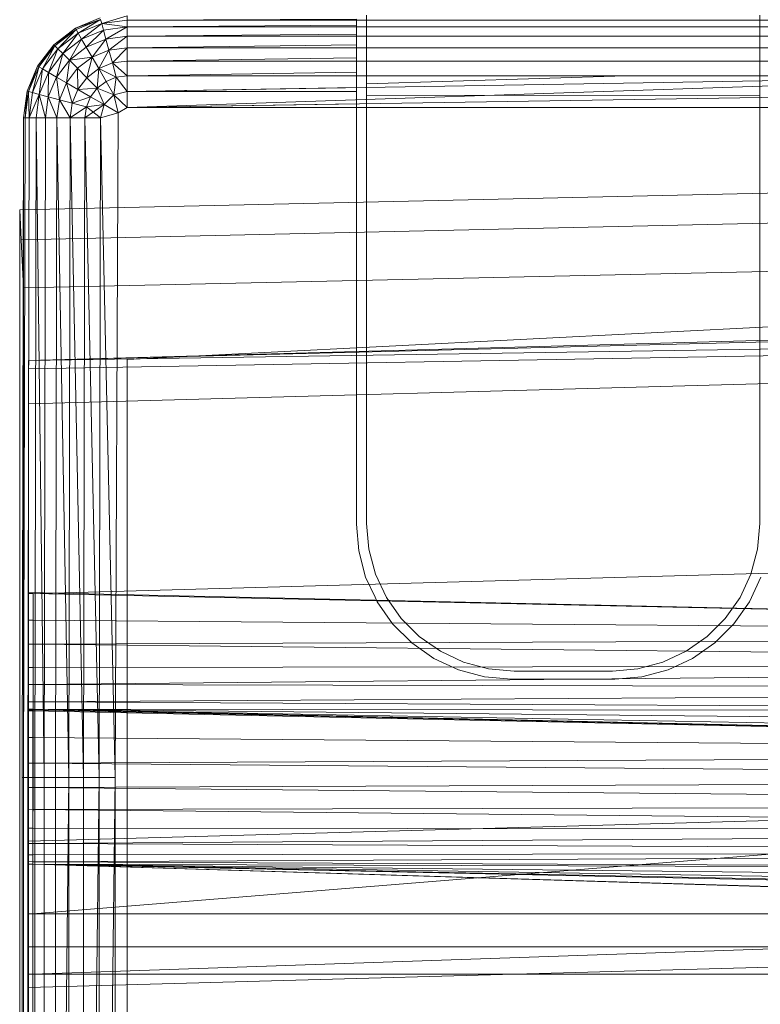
# Model space of a CAD drawing. Header units: metres. Extents: x 397.7 to 427.5, y 12.6 to 28.4.
# Tile 66 of 124: x 407.553 to 407.658, y 26.374 to 26.513. Entities that reach past the tile are written whole.
import ezdxf

# ---------------------------------------------------------------- set-up
doc = ezdxf.new("R2010")
doc.units = ezdxf.units.M
doc.layers.add('A-DETL-____-MBND', color=7, linetype='Continuous', lineweight=18)

# ---------------------------------------------------------------- blocks, each defined once
blk = doc.blocks.new('Family - Inodor P5-151873-08_CLI_AIRE_P5')
at = {"layer": 'A-DETL-____-MBND', "color": 253, "true_color": 0xaaaaaa}
for p, q in [((0.00789, 0.40094), (0.01142, 0.40241)), ((0.00789, 0.40094), (0.01142, 0.40241)), ((0.00789, 0.40094), (0.01142, 0.40241)), ((0.00789, 0.40094), (0.01142, 0.40241)), ((0.01147, 0.40221), (0.00789, 0.40094)), ((0.00789, 0.40094), (0.01147, 0.40221)), ((0.01147, 0.40221), (0.00799, 0.40077)), ((0.00799, 0.40077), (0.01147, 0.40221)), ((0.00799, 0.40077), (0.01147, 0.40221)), ((0.00829, 0.40025), (0.01147, 0.40221)), ((0.00829, 0.40025), (0.01147, 0.40221)), ((0.01163, 0.40164), (0.00829, 0.40025)), ((0.01163, 0.40164), (0.00829, 0.40025)), ((0.00829, 0.40025), (0.01163, 0.40164)), ((0.00877, 0.39941), (0.01163, 0.40164)), ((0.00877, 0.39941), (0.01163, 0.40164)), ((0.01163, 0.40164), (0.01147, 0.40221)), ((0.01163, 0.40164), (0.01147, 0.40221)), ((0.01163, 0.40164), (0.01147, 0.40221)), ((0.01163, 0.40164), (0.01521, 0.40271)), ((0.01163, 0.40164), (0.01521, 0.40271)), ((0.01521, 0.40211), (0.01163, 0.40164)), ((0.01521, 0.40211), (0.01163, 0.40164)), ((0.01163, 0.40164), (0.01521, 0.40211)), ((0.01188, 0.4007), (0.01163, 0.40164)), ((0.01521, 0.40114), (0.01163, 0.40164)), ((0.01521, 0.40114), (0.01163, 0.40164)), ((0.01188, 0.4007), (0.01163, 0.40164)), ((0.01188, 0.4007), (0.01163, 0.40164)), ((0.01521, 0.40211), (0.01521, 0.40271)), ((0.01521, 0.40211), (0.01521, 0.40271)), ((0.01521, 0.40211), (0.01521, 0.40271)), ((0.01521, 0.40211), (0.04768, 0.40225)), ((0.01521, 0.40211), (0.04768, 0.40225)), ((0.15024, 0.40211), (0.01521, 0.40211)), ((0.01521, 0.40114), (0.01521, 0.40211)), ((0.04768, 0.40211), (0.01521, 0.40211)), ((0.01521, 0.40114), (0.01521, 0.40211)), ((0.01521, 0.40211), (0.04768, 0.40211)), ((0.01521, 0.40114), (0.01521, 0.40211)), ((0.04768, 0.40211), (0.04768, 0.40225)), ((0.04768, 0.40137), (0.04768, 0.40211)), ((0.04914, 0.40281), (0.04914, 0.33079)), ((0.04914, 0.40211), (0.04914, 0.40271)), ((0.04914, 0.40114), (0.04914, 0.40211)), ((0.10482, 0.40211), (0.04914, 0.40211)), ((0.10482, 0.33079), (0.10482, 0.40281)), ((0.10482, 0.40271), (0.10482, 0.40211)), ((0.10482, 0.40211), (0.10482, 0.40114)), ((0.00485, 0.39862), (0.00789, 0.40094)), ((0.00485, 0.39862), (0.00789, 0.40094)), ((0.00485, 0.39862), (0.00789, 0.40094)), ((0.00485, 0.39862), (0.00789, 0.40094)), ((0.00799, 0.40077), (0.00485, 0.39862)), ((0.00485, 0.39862), (0.00799, 0.40077)), ((0.00799, 0.40077), (0.005, 0.39847)), ((0.005, 0.39847), (0.00799, 0.40077)), ((0.005, 0.39847), (0.00799, 0.40077)), ((0.00542, 0.39805), (0.00799, 0.40077)), ((0.00542, 0.39805), (0.00799, 0.40077)), ((0.00829, 0.40025), (0.00542, 0.39805)), ((0.00829, 0.40025), (0.00542, 0.39805)), ((0.00542, 0.39805), (0.00829, 0.40025)), ((0.00611, 0.39736), (0.00829, 0.40025)), ((0.00611, 0.39736), (0.00829, 0.40025)), ((0.00799, 0.40077), (0.00789, 0.40094)), ((0.00799, 0.40077), (0.00789, 0.40094)), ((0.00799, 0.40077), (0.00789, 0.40094)), ((0.00829, 0.40025), (0.00799, 0.40077)), ((0.00829, 0.40025), (0.00799, 0.40077)), ((0.00829, 0.40025), (0.00799, 0.40077)), ((0.00877, 0.39941), (0.00829, 0.40025)), ((0.00877, 0.39941), (0.00829, 0.40025)), ((0.00877, 0.39941), (0.00829, 0.40025)), ((0.01188, 0.4007), (0.00877, 0.39941)), ((0.01188, 0.4007), (0.00877, 0.39941)), ((0.00877, 0.39941), (0.01188, 0.4007)), ((0.00943, 0.39827), (0.01188, 0.4007)), ((0.00943, 0.39827), (0.01188, 0.4007)), ((0.01521, 0.40114), (0.01188, 0.4007)), ((0.01521, 0.40114), (0.01188, 0.4007)), ((0.01188, 0.4007), (0.01521, 0.40114)), ((0.01222, 0.39942), (0.01188, 0.4007)), ((0.01222, 0.39942), (0.01188, 0.4007)), ((0.01222, 0.39942), (0.01188, 0.4007)), ((0.01222, 0.39942), (0.01521, 0.40114)), ((0.01222, 0.39942), (0.01521, 0.40114)), ((0.01521, 0.40114), (0.04768, 0.40137)), ((0.01521, 0.40114), (0.04768, 0.40137)), ((0.15024, 0.40114), (0.01521, 0.40114)), ((0.01521, 0.39982), (0.01521, 0.40114)), ((0.04768, 0.40114), (0.01521, 0.40114)), ((0.01521, 0.39982), (0.01521, 0.40114)), ((0.01521, 0.40114), (0.04768, 0.40114)), ((0.01521, 0.39982), (0.01521, 0.40114)), ((0.04768, 0.40114), (0.04768, 0.40137)), ((0.04768, 0.40013), (0.04768, 0.40114)), ((0.04914, 0.39982), (0.04914, 0.40114)), ((0.10482, 0.40114), (0.04914, 0.40114)), ((0.10482, 0.40114), (0.10482, 0.39982)), ((0.00877, 0.39941), (0.00611, 0.39736)), ((0.00877, 0.39941), (0.00611, 0.39736)), ((0.00611, 0.39736), (0.00877, 0.39941)), ((0.00704, 0.39643), (0.00877, 0.39941)), ((0.00704, 0.39643), (0.00877, 0.39941)), ((0.00943, 0.39827), (0.00877, 0.39941)), ((0.00943, 0.39827), (0.00877, 0.39941)), ((0.00943, 0.39827), (0.00877, 0.39941)), ((0.01222, 0.39942), (0.00943, 0.39827)), ((0.01222, 0.39942), (0.00943, 0.39827)), ((0.00943, 0.39827), (0.01222, 0.39942)), ((0.01025, 0.39686), (0.01222, 0.39942)), ((0.01025, 0.39686), (0.01222, 0.39942)), ((0.01521, 0.39982), (0.01222, 0.39942)), ((0.01521, 0.39982), (0.01222, 0.39942)), ((0.01222, 0.39942), (0.01521, 0.39982)), ((0.01264, 0.39785), (0.01222, 0.39942)), ((0.01264, 0.39785), (0.01222, 0.39942)), ((0.01264, 0.39785), (0.01222, 0.39942)), ((0.01264, 0.39785), (0.01521, 0.39982)), ((0.01264, 0.39785), (0.01521, 0.39982)), ((0.01521, 0.39982), (0.04768, 0.40013)), ((0.01521, 0.39982), (0.04768, 0.40013)), ((0.15024, 0.39982), (0.01521, 0.39982)), ((0.01521, 0.39819), (0.01521, 0.39982)), ((0.04768, 0.39982), (0.01521, 0.39982)), ((0.01521, 0.39819), (0.01521, 0.39982)), ((0.01521, 0.39982), (0.04768, 0.39982)), ((0.01521, 0.39819), (0.01521, 0.39982)), ((0.04768, 0.39982), (0.04768, 0.40013)), ((0.04768, 0.39858), (0.04768, 0.39982)), ((0.04914, 0.39819), (0.04914, 0.39982)), ((0.10482, 0.39982), (0.04914, 0.39982)), ((0.10482, 0.39982), (0.10482, 0.39819)), ((0.00253, 0.39558), (0.00485, 0.39862)), ((0.00253, 0.39558), (0.00485, 0.39862)), ((0.00253, 0.39558), (0.00485, 0.39862)), ((0.00253, 0.39558), (0.00485, 0.39862)), ((0.0027, 0.39548), (0.00485, 0.39862)), ((0.0027, 0.39548), (0.00485, 0.39862)), ((0.005, 0.39847), (0.0027, 0.39548)), ((0.005, 0.39847), (0.0027, 0.39548)), ((0.0027, 0.39548), (0.005, 0.39847)), ((0.00322, 0.39518), (0.005, 0.39847)), ((0.00322, 0.39518), (0.005, 0.39847)), ((0.00542, 0.39805), (0.00322, 0.39518)), ((0.00542, 0.39805), (0.00322, 0.39518)), ((0.00322, 0.39518), (0.00542, 0.39805)), ((0.00406, 0.3947), (0.00542, 0.39805)), ((0.00406, 0.3947), (0.00542, 0.39805)), ((0.005, 0.39847), (0.00485, 0.39862)), ((0.005, 0.39847), (0.00485, 0.39862)), ((0.005, 0.39847), (0.00485, 0.39862)), ((0.00542, 0.39805), (0.005, 0.39847)), ((0.00542, 0.39805), (0.005, 0.39847)), ((0.00542, 0.39805), (0.005, 0.39847)), ((0.00611, 0.39736), (0.00542, 0.39805)), ((0.00611, 0.39736), (0.00542, 0.39805)), ((0.00611, 0.39736), (0.00542, 0.39805)), ((0.00943, 0.39827), (0.00704, 0.39643)), ((0.00943, 0.39827), (0.00704, 0.39643)), ((0.00704, 0.39643), (0.00943, 0.39827)), ((0.01025, 0.39686), (0.00943, 0.39827)), ((0.01025, 0.39686), (0.00943, 0.39827)), ((0.01025, 0.39686), (0.00943, 0.39827)), ((0.01264, 0.39785), (0.01025, 0.39686)), ((0.01264, 0.39785), (0.01025, 0.39686)), ((0.01025, 0.39686), (0.01264, 0.39785)), ((0.01119, 0.39523), (0.01264, 0.39785)), ((0.01119, 0.39523), (0.01264, 0.39785)), ((0.01521, 0.39819), (0.01264, 0.39785)), ((0.01521, 0.39819), (0.01264, 0.39785)), ((0.01264, 0.39785), (0.01521, 0.39819)), ((0.01313, 0.39603), (0.01264, 0.39785)), ((0.01313, 0.39603), (0.01264, 0.39785)), ((0.01313, 0.39603), (0.01264, 0.39785)), ((0.01313, 0.39603), (0.01521, 0.39819)), ((0.01313, 0.39603), (0.01521, 0.39819)), ((0.01521, 0.39819), (0.04768, 0.39858)), ((0.01521, 0.39819), (0.04768, 0.39858)), ((0.15024, 0.39819), (0.01521, 0.39819)), ((0.01521, 0.39631), (0.01521, 0.39819)), ((0.04768, 0.39819), (0.01521, 0.39819)), ((0.01521, 0.39631), (0.01521, 0.39819)), ((0.01521, 0.39819), (0.04768, 0.39819)), ((0.01521, 0.39631), (0.01521, 0.39819)), ((0.04768, 0.39819), (0.04768, 0.39858)), ((0.04768, 0.39676), (0.04768, 0.39819)), ((0.04914, 0.39631), (0.04914, 0.39819)), ((0.10482, 0.39819), (0.04914, 0.39819)), ((0.10482, 0.39819), (0.10482, 0.39631)), ((0.00611, 0.39736), (0.00406, 0.3947)), ((0.00611, 0.39736), (0.00406, 0.3947)), ((0.00406, 0.3947), (0.00611, 0.39736)), ((0.0052, 0.39404), (0.00611, 0.39736)), ((0.0052, 0.39404), (0.00611, 0.39736)), ((0.00704, 0.39643), (0.0052, 0.39404)), ((0.00704, 0.39643), (0.0052, 0.39404)), ((0.0052, 0.39404), (0.00704, 0.39643)), ((0.00704, 0.39643), (0.00611, 0.39736)), ((0.00704, 0.39643), (0.00611, 0.39736)), ((0.00704, 0.39643), (0.00611, 0.39736)), ((0.00661, 0.39322), (0.00704, 0.39643)), ((0.00661, 0.39322), (0.00704, 0.39643)), ((0.01025, 0.39686), (0.00704, 0.39643)), ((0.00704, 0.39643), (0.01025, 0.39686)), ((0.00819, 0.39528), (0.00704, 0.39643)), ((0.00819, 0.39528), (0.00704, 0.39643)), ((0.00819, 0.39528), (0.00704, 0.39643)), ((0.01025, 0.39686), (0.00819, 0.39528)), ((0.00819, 0.39528), (0.01025, 0.39686)), ((0.00819, 0.39528), (0.01025, 0.39686)), ((0.00952, 0.39395), (0.01025, 0.39686)), ((0.00952, 0.39395), (0.01025, 0.39686)), ((0.01119, 0.39523), (0.01025, 0.39686)), ((0.01119, 0.39523), (0.01025, 0.39686)), ((0.01119, 0.39523), (0.01025, 0.39686)), ((0.01313, 0.39603), (0.01119, 0.39523)), ((0.01313, 0.39603), (0.01119, 0.39523)), ((0.01119, 0.39523), (0.01313, 0.39603)), ((0.01521, 0.39631), (0.01313, 0.39603)), ((0.01521, 0.39631), (0.01313, 0.39603)), ((0.01313, 0.39603), (0.01521, 0.39631)), ((0.01313, 0.39603), (0.01367, 0.39402)), ((0.01521, 0.39423), (0.01313, 0.39603)), ((0.01367, 0.39402), (0.01313, 0.39603)), ((0.01521, 0.39423), (0.01313, 0.39603)), ((0.01367, 0.39402), (0.01313, 0.39603)), ((0.01521, 0.39631), (0.04768, 0.39676)), ((0.01521, 0.39631), (0.04768, 0.39676)), ((0.15024, 0.39631), (0.01521, 0.39631)), ((0.01521, 0.39423), (0.01521, 0.39631)), ((0.04768, 0.39631), (0.01521, 0.39631)), ((0.01521, 0.39423), (0.01521, 0.39631)), ((0.01521, 0.39631), (0.04768, 0.39631)), ((0.01521, 0.39423), (0.01521, 0.39631)), ((0.04768, 0.39631), (0.04768, 0.39676)), ((0.04768, 0.39473), (0.04768, 0.39631)), ((0.04914, 0.39423), (0.04914, 0.39631)), ((0.10482, 0.39631), (0.04914, 0.39631)), ((0.10482, 0.39631), (0.10482, 0.39424)), ((0.00106, 0.39205), (0.00253, 0.39558)), ((0.00106, 0.39205), (0.00253, 0.39558)), ((0.00106, 0.39205), (0.00253, 0.39558)), ((0.00106, 0.39205), (0.00253, 0.39558)), ((0.00126, 0.392), (0.00253, 0.39558)), ((0.00126, 0.392), (0.00253, 0.39558)), ((0.0027, 0.39548), (0.00126, 0.392)), ((0.0027, 0.39548), (0.00126, 0.392)), ((0.00126, 0.392), (0.0027, 0.39548)), ((0.00183, 0.39184), (0.0027, 0.39548)), ((0.00183, 0.39184), (0.0027, 0.39548)), ((0.00322, 0.39518), (0.00183, 0.39184)), ((0.00322, 0.39518), (0.00183, 0.39184)), ((0.00183, 0.39184), (0.00322, 0.39518)), ((0.0027, 0.39548), (0.00253, 0.39558)), ((0.0027, 0.39548), (0.00253, 0.39558)), ((0.0027, 0.39548), (0.00253, 0.39558)), ((0.00322, 0.39518), (0.0027, 0.39548)), ((0.00322, 0.39518), (0.0027, 0.39548)), ((0.00322, 0.39518), (0.0027, 0.39548)), ((0.00277, 0.39159), (0.00322, 0.39518)), ((0.00277, 0.39159), (0.00322, 0.39518)), ((0.00406, 0.3947), (0.00277, 0.39159)), ((0.00406, 0.3947), (0.00277, 0.39159)), ((0.00277, 0.39159), (0.00406, 0.3947)), ((0.00406, 0.3947), (0.00322, 0.39518)), ((0.00406, 0.3947), (0.00322, 0.39518)), ((0.00406, 0.3947), (0.00322, 0.39518)), ((0.00405, 0.39125), (0.00406, 0.3947)), ((0.00405, 0.39125), (0.00406, 0.3947)), ((0.0052, 0.39404), (0.00406, 0.3947)), ((0.0052, 0.39404), (0.00406, 0.3947)), ((0.0052, 0.39404), (0.00406, 0.3947)), ((0.00819, 0.39528), (0.00661, 0.39322)), ((0.00819, 0.39528), (0.00661, 0.39322)), ((0.00661, 0.39322), (0.00819, 0.39528)), ((0.00952, 0.39395), (0.00819, 0.39528)), ((0.00952, 0.39395), (0.00819, 0.39528)), ((0.00952, 0.39395), (0.00819, 0.39528)), ((0.00824, 0.39228), (0.00819, 0.39528)), ((0.00824, 0.39228), (0.00819, 0.39528)), ((0.01119, 0.39523), (0.00952, 0.39395)), ((0.01119, 0.39523), (0.00952, 0.39395)), ((0.00952, 0.39395), (0.01119, 0.39523)), ((0.01099, 0.39248), (0.01119, 0.39523)), ((0.01099, 0.39248), (0.01119, 0.39523)), ((0.01223, 0.39343), (0.01119, 0.39523)), ((0.01367, 0.39402), (0.01119, 0.39523)), ((0.01367, 0.39402), (0.01119, 0.39523)), ((0.01223, 0.39343), (0.01119, 0.39523)), ((0.01223, 0.39343), (0.01119, 0.39523)), ((0.01521, 0.39423), (0.04768, 0.39473)), ((0.01521, 0.39423), (0.04768, 0.39473)), ((0.04768, 0.39423), (0.04768, 0.39473)), ((0.0052, 0.39404), (0.00405, 0.39125)), ((0.0052, 0.39404), (0.00405, 0.39125)), ((0.00405, 0.39125), (0.0052, 0.39404)), ((0.00661, 0.39322), (0.0052, 0.39404)), ((0.00661, 0.39322), (0.0052, 0.39404)), ((0.00661, 0.39322), (0.0052, 0.39404)), ((0.00562, 0.39083), (0.0052, 0.39404)), ((0.00562, 0.39083), (0.0052, 0.39404)), ((0.00661, 0.39322), (0.00562, 0.39083)), ((0.00661, 0.39322), (0.00562, 0.39083)), ((0.00562, 0.39083), (0.00661, 0.39322)), ((0.00824, 0.39228), (0.00661, 0.39322)), ((0.00824, 0.39228), (0.00661, 0.39322)), ((0.00824, 0.39228), (0.00661, 0.39322)), ((0.00744, 0.39034), (0.00661, 0.39322)), ((0.00744, 0.39034), (0.00661, 0.39322)), ((0.00952, 0.39395), (0.00824, 0.39228)), ((0.00952, 0.39395), (0.00824, 0.39228)), ((0.00824, 0.39228), (0.00952, 0.39395)), ((0.01099, 0.39248), (0.00952, 0.39395)), ((0.01099, 0.39248), (0.00952, 0.39395)), ((0.01099, 0.39248), (0.00952, 0.39395)), ((0.01223, 0.39343), (0.01099, 0.39248)), ((0.01223, 0.39343), (0.01099, 0.39248)), ((0.01099, 0.39248), (0.01223, 0.39343)), ((0.01367, 0.39402), (0.01223, 0.39343)), ((0.01367, 0.39402), (0.01223, 0.39343)), ((0.01223, 0.39343), (0.01367, 0.39402)), ((0.01334, 0.39151), (0.01223, 0.39343)), ((0.01334, 0.39151), (0.01223, 0.39343)), ((0.01334, 0.39151), (0.01223, 0.39343)), ((0.01367, 0.39402), (0.01334, 0.39151)), ((0.01334, 0.39151), (0.01367, 0.39402)), ((0.01334, 0.39151), (0.01367, 0.39402)), ((0.01521, 0.39423), (0.01367, 0.39402)), ((0.01521, 0.39423), (0.01367, 0.39402)), ((0.01367, 0.39402), (0.01521, 0.39423)), ((0.01521, 0.39201), (0.01367, 0.39402)), ((0.01521, 0.39201), (0.01367, 0.39402)), ((0.01521, 0.39201), (0.01367, 0.39402)), ((0.15024, 0.39423), (0.01521, 0.39423)), ((0.01521, 0.39201), (0.01521, 0.39423)), ((0.15024, 0.39423), (0.01521, 0.39201)), ((0.15024, 0.39423), (0.01521, 0.38973)), ((0.04768, 0.39423), (0.01521, 0.39423)), ((0.01521, 0.39201), (0.01521, 0.39423)), ((0.01521, 0.39423), (0.04768, 0.39423)), ((0.01521, 0.39201), (0.01521, 0.39423)), ((0.04768, 0.39254), (0.04768, 0.39423)), ((0.04914, 0.39307), (0.04914, 0.39423)), ((0.08581, 0.39423), (0.04914, 0.39307)), ((0.08581, 0.39423), (0.04914, 0.39423)), ((0.10482, 0.39424), (0.08581, 0.39423)), ((0.10482, 0.39424), (0.10482, 0.39149)), ((0.00056, 0.38826), (0.00106, 0.39205)), ((0.00056, 0.38826), (0.00106, 0.39205)), ((0.00056, 0.38826), (0.00106, 0.39205)), ((0.00056, 0.38826), (0.00106, 0.39205)), ((0.00076, 0.38826), (0.00106, 0.39205)), ((0.00076, 0.38826), (0.00106, 0.39205)), ((0.00126, 0.392), (0.00076, 0.38826)), ((0.00126, 0.392), (0.00076, 0.38826)), ((0.00076, 0.38826), (0.00126, 0.392)), ((0.00126, 0.392), (0.00106, 0.39205)), ((0.00126, 0.392), (0.00106, 0.39205)), ((0.00126, 0.392), (0.00106, 0.39205)), ((0.00183, 0.39184), (0.00126, 0.392)), ((0.00183, 0.39184), (0.00126, 0.392)), ((0.00183, 0.39184), (0.00126, 0.392)), ((0.00136, 0.38826), (0.00126, 0.392)), ((0.00136, 0.38826), (0.00126, 0.392)), ((0.00183, 0.39184), (0.00136, 0.38826)), ((0.00183, 0.39184), (0.00136, 0.38826)), ((0.00136, 0.38826), (0.00183, 0.39184)), ((0.00277, 0.39159), (0.00183, 0.39184)), ((0.00277, 0.39159), (0.00183, 0.39184)), ((0.00277, 0.39159), (0.00183, 0.39184)), ((0.00824, 0.39228), (0.00744, 0.39034)), ((0.00824, 0.39228), (0.00744, 0.39034)), ((0.00744, 0.39034), (0.00824, 0.39228)), ((0.01099, 0.39248), (0.00824, 0.39228)), ((0.00824, 0.39228), (0.01099, 0.39248)), ((0.01004, 0.39124), (0.00824, 0.39228)), ((0.01004, 0.39124), (0.00824, 0.39228)), ((0.01004, 0.39124), (0.00824, 0.39228)), ((0.01099, 0.39248), (0.01004, 0.39124)), ((0.01004, 0.39124), (0.01099, 0.39248)), ((0.01004, 0.39124), (0.01099, 0.39248)), ((0.01334, 0.39151), (0.01099, 0.39248)), ((0.01196, 0.39013), (0.01099, 0.39248)), ((0.01334, 0.39151), (0.01099, 0.39248)), ((0.01196, 0.39013), (0.01099, 0.39248)), ((0.01334, 0.39151), (0.01099, 0.39248)), ((0.01196, 0.39013), (0.01099, 0.39248)), ((0.01521, 0.39201), (0.01334, 0.39151)), ((0.01521, 0.39201), (0.01334, 0.39151)), ((0.01334, 0.39151), (0.01521, 0.39201)), ((0.01521, 0.39201), (0.04768, 0.39254)), ((0.01521, 0.39201), (0.04768, 0.39254)), ((0.01521, 0.38973), (0.01521, 0.39201)), ((0.04768, 0.39198), (0.01521, 0.39201)), ((0.01521, 0.38973), (0.01521, 0.39201)), ((0.01521, 0.39201), (0.04768, 0.39198)), ((0.01521, 0.38973), (0.01521, 0.39201)), ((0.15121, 0.39188), (0.01521, 0.38973)), ((0.04768, 0.39198), (0.04768, 0.39254)), ((0.04768, 0.39024), (0.04768, 0.39198)), ((0.04914, 0.39144), (0.04914, 0.39307)), ((0.00277, 0.39159), (0.00136, 0.38826)), ((0.00136, 0.38826), (0.00277, 0.39159)), ((0.00277, 0.39159), (0.00233, 0.38826)), ((0.00233, 0.38826), (0.00277, 0.39159)), ((0.00233, 0.38826), (0.00277, 0.39159)), ((0.00405, 0.39125), (0.00277, 0.39159)), ((0.00405, 0.39125), (0.00277, 0.39159)), ((0.00405, 0.39125), (0.00277, 0.39159)), ((0.00365, 0.38826), (0.00277, 0.39159)), ((0.00365, 0.38826), (0.00277, 0.39159)), ((0.00405, 0.39125), (0.00365, 0.38826)), ((0.00405, 0.39125), (0.00365, 0.38826)), ((0.00365, 0.38826), (0.00405, 0.39125)), ((0.00562, 0.39083), (0.00405, 0.39125)), ((0.00562, 0.39083), (0.00405, 0.39125)), ((0.00562, 0.39083), (0.00405, 0.39125)), ((0.00528, 0.38826), (0.00405, 0.39125)), ((0.00528, 0.38826), (0.00405, 0.39125)), ((0.00562, 0.39083), (0.00528, 0.38826)), ((0.00562, 0.39083), (0.00528, 0.38826)), ((0.00528, 0.38826), (0.00562, 0.39083)), ((0.00744, 0.39034), (0.00562, 0.39083)), ((0.00744, 0.39034), (0.00562, 0.39083)), ((0.00744, 0.39034), (0.00562, 0.39083)), ((0.00716, 0.38826), (0.00562, 0.39083)), ((0.00716, 0.38826), (0.00562, 0.39083)), ((0.01004, 0.39124), (0.00744, 0.39034)), ((0.00744, 0.39034), (0.01004, 0.39124)), ((0.01004, 0.39124), (0.00945, 0.3898)), ((0.00945, 0.3898), (0.01004, 0.39124)), ((0.00945, 0.3898), (0.01004, 0.39124)), ((0.01196, 0.39013), (0.01004, 0.39124)), ((0.01196, 0.39013), (0.01004, 0.39124)), ((0.01196, 0.39013), (0.01004, 0.39124)), ((0.01334, 0.39151), (0.01196, 0.39013)), ((0.01334, 0.39151), (0.01196, 0.39013)), ((0.01196, 0.39013), (0.01334, 0.39151)), ((0.01521, 0.38973), (0.01334, 0.39151)), ((0.01334, 0.39151), (0.01394, 0.38899)), ((0.01521, 0.38973), (0.01334, 0.39151)), ((0.01394, 0.38899), (0.01334, 0.39151)), ((0.01521, 0.38973), (0.01334, 0.39151)), ((0.01394, 0.38899), (0.01334, 0.39151)), ((0.10482, 0.39149), (0.04914, 0.39144)), ((0.04914, 0.33079), (0.04914, 0.39144)), ((0.10482, 0.39149), (0.10482, 0.33079)), ((0.00744, 0.39034), (0.00716, 0.38826)), ((0.00744, 0.39034), (0.00716, 0.38826)), ((0.00716, 0.38826), (0.00744, 0.39034)), ((0.00945, 0.3898), (0.00716, 0.38826)), ((0.00716, 0.38826), (0.00945, 0.3898)), ((0.00945, 0.3898), (0.00744, 0.39034)), ((0.00945, 0.3898), (0.00744, 0.39034)), ((0.00945, 0.3898), (0.00744, 0.39034)), ((0.01196, 0.39013), (0.00924, 0.38826)), ((0.00945, 0.3898), (0.00924, 0.38826)), ((0.00924, 0.38826), (0.00945, 0.3898)), ((0.00924, 0.38826), (0.00945, 0.3898)), ((0.01196, 0.39013), (0.00945, 0.3898)), ((0.01196, 0.39013), (0.00945, 0.3898)), ((0.01196, 0.39013), (0.00945, 0.3898)), ((0.01146, 0.38826), (0.00945, 0.3898)), ((0.01196, 0.39013), (0.01146, 0.38826)), ((0.01394, 0.38899), (0.01196, 0.39013)), ((0.01394, 0.38899), (0.01196, 0.39013)), ((0.01521, 0.38973), (0.01394, 0.38899)), ((0.01521, 0.38973), (0.01394, 0.38899)), ((0.01394, 0.38899), (0.01521, 0.38973)), ((0.01521, 0.38973), (0.04768, 0.39024)), ((0.01521, 0.38973), (0.04768, 0.39024)), ((0.15024, 0.38973), (0.01521, 0.38973)), ((0.04768, 0.38973), (0.01521, 0.38973)), ((0.01521, 0.38973), (0.04768, 0.38973)), ((0.04768, 0.38973), (0.04768, 0.39024)), ((0.04768, 0.38917), (0.04768, 0.38973)), ((0.04768, 0.38917), (0.04768, 0.33073)), ((0.00036, 0.29485), (0.00056, 0.38826)), ((0.00036, 0.29485), (0.00056, 0.38826)), ((0.00056, 0.01465), (0.00056, 0.38826)), ((0.00056, 0.01465), (0.00056, 0.38826)), ((0.00076, 0.38826), (0.00056, 0.38826)), ((0.00076, 0.38826), (0.00056, 0.29485)), ((0.00076, 0.38826), (0.00056, 0.38826)), ((0.00076, 0.38826), (0.00056, 0.29485)), ((0.00076, 0.38826), (0.00056, 0.38826)), ((0.00056, 0.29485), (0.00056, 0.38826)), ((0.00056, 0.29485), (0.00056, 0.38826)), ((0.00076, 0.38826), (0.00056, 0.29485)), ((0.00136, 0.38826), (0.00076, 0.38826)), ((0.00136, 0.38826), (0.00076, 0.38826)), ((0.00136, 0.38826), (0.00076, 0.38826)), ((0.00136, 0.38826), (0.00116, 0.29485)), ((0.00136, 0.38826), (0.00116, 0.29485)), ((0.00136, 0.38826), (0.00116, 0.29485)), ((0.00233, 0.38826), (0.00136, 0.38826)), ((0.00233, 0.38826), (0.00136, 0.38826)), ((0.00233, 0.38826), (0.00136, 0.38826)), ((0.00233, 0.38826), (0.00213, 0.29485)), ((0.00233, 0.38826), (0.00213, 0.29485)), ((0.00213, 0.29485), (0.00233, 0.38826)), ((0.00365, 0.38826), (0.00233, 0.38826)), ((0.00365, 0.38826), (0.00233, 0.38826)), ((0.00365, 0.38826), (0.00233, 0.38826)), ((0.00345, 0.29485), (0.00233, 0.38826)), ((0.00345, 0.29485), (0.00233, 0.38826)), ((0.00365, 0.38826), (0.00345, 0.29485)), ((0.00365, 0.38826), (0.00345, 0.29485)), ((0.00365, 0.38826), (0.00345, 0.29485)), ((0.00528, 0.38826), (0.00365, 0.38826)), ((0.00528, 0.38826), (0.00365, 0.38826)), ((0.00528, 0.38826), (0.00365, 0.38826)), ((0.00528, 0.38826), (0.00508, 0.29485)), ((0.00528, 0.38826), (0.00508, 0.29485)), ((0.00508, 0.29485), (0.00528, 0.38826)), ((0.00716, 0.38826), (0.00528, 0.38826)), ((0.00716, 0.38826), (0.00528, 0.38826)), ((0.00716, 0.38826), (0.00528, 0.38826)), ((0.00696, 0.29485), (0.00528, 0.38826)), ((0.00696, 0.29485), (0.00528, 0.38826)), ((0.00716, 0.38826), (0.00696, 0.29485)), ((0.00716, 0.38826), (0.00696, 0.29485)), ((0.00696, 0.29485), (0.00716, 0.38826)), ((0.00924, 0.38826), (0.00716, 0.38826)), ((0.00924, 0.38826), (0.00716, 0.38826)), ((0.00924, 0.38826), (0.00716, 0.38826)), ((0.00904, 0.29485), (0.00716, 0.38826)), ((0.00904, 0.29485), (0.00716, 0.38826)), ((0.00924, 0.38826), (0.00904, 0.29485)), ((0.00924, 0.38826), (0.00904, 0.29485)), ((0.00904, 0.29485), (0.00924, 0.38826)), ((0.01146, 0.38826), (0.00924, 0.38826)), ((0.01146, 0.38826), (0.00924, 0.38826)), ((0.01126, 0.29485), (0.00924, 0.38826)), ((0.01126, 0.29485), (0.00924, 0.38826)), ((0.01146, 0.38826), (0.01126, 0.29485)), ((0.01146, 0.38826), (0.01126, 0.29485)), ((0.01126, 0.29485), (0.01146, 0.38826)), ((0.01394, 0.38899), (0.01146, 0.38826)), ((0.01394, 0.38899), (0.01146, 0.38826)), ((0.01354, 0.29485), (0.01146, 0.38826)), ((0.01354, 0.29485), (0.01146, 0.38826)), ((0.01354, 0.29485), (0.01146, 0.38826)), ((0.01354, 0.29485), (0.01394, 0.38899)), ((0.01394, 0.38899), (0.01354, 0.29485)), ((0.01394, 0.38899), (0.01354, 0.29485)), ((0.31954, 0.38234), (0, 0.37522)), ((0.31954, 0.38234), (0, 0.37522)), ((0.31971, 0.37812), (0.00022, 0.371)), ((0.31971, 0.37812), (0.00022, 0.371)), ((0, 0.37522), (0.00022, 0.371)), ((0.00022, 0.371), (0, 0.37522)), ((0, 0.37522), (0, 0.371)), ((0, 0.371), (0, 0.37522)), ((0, 0.371), (0, 0.36417)), ((0, 0.36417), (0, 0.371)), ((0.00022, 0.371), (0.00056, 0.36417)), ((0.00056, 0.36417), (0.00022, 0.371)), ((0.31998, 0.37128), (0.00056, 0.36417)), ((0.31998, 0.37128), (0.00056, 0.36417)), ((0.00127, 0.35389), (0.51095, 0.36797)), ((0.51095, 0.36678), (0.00127, 0.35389)), ((0, 0.36417), (0, 0.03582)), ((0, 0.03582), (0, 0.36417)), ((0.00056, 0.36417), (0.00056, 0.03582)), ((0.00056, 0.03582), (0.00056, 0.36417)), ((0.51095, 0.36184), (0.00127, 0.35389)), ((0.51095, 0.36184), (0.00127, 0.35271)), ((0.51095, 0.36184), (0.00127, 0.34776)), ((0.01521, 0.35403), (0.17966, 0.3624)), ((0.15161, 0.36098), (0.01521, 0.35403)), ((0.00127, 0.35271), (0.00127, 0.35389)), ((0.01521, 0.35403), (0.01521, 0.05064)), ((0.01521, 0.35403), (0.01521, 0.05064)), ((0.00127, 0.34776), (0.00127, 0.35271)), ((0.00127, 0.32087), (0.00127, 0.34776)), ((0.51095, 0.33495), (0.00127, 0.32087)), ((0.04768, 0.33073), (0.04801, 0.32692)), ((0.04914, 0.33079), (0.04946, 0.32716)), ((0.04946, 0.32716), (0.04914, 0.33079)), ((0.1045, 0.32716), (0.10482, 0.33079)), ((0.10482, 0.33079), (0.1045, 0.32716)), ((0.04801, 0.32692), (0.049, 0.32322)), ((0.04946, 0.32716), (0.0504, 0.32365)), ((0.0504, 0.32365), (0.04946, 0.32716)), ((0.10356, 0.32365), (0.1045, 0.32716)), ((0.1045, 0.32716), (0.10356, 0.32365)), ((0.0504, 0.32365), (0.05194, 0.32035)), ((0.05194, 0.32035), (0.0504, 0.32365)), ((0.10202, 0.32035), (0.10356, 0.32365)), ((0.10356, 0.32365), (0.10202, 0.32035)), ((0.049, 0.32322), (0.05033, 0.32038)), ((0.10334, 0.31974), (0.10496, 0.32322)), ((0.00127, 0.3209), (0.00127, 0.32102)), ((0.28182, 0.31489), (0.00127, 0.32102)), ((0.00192, 0.32088), (0.00127, 0.3209)), ((0.00127, 0.3209), (0.00192, 0.32088)), ((0.00127, 0.3209), (0.00127, 0.32089)), ((0.00192, 0.32088), (0.00127, 0.32089)), ((0.00127, 0.32089), (0.00192, 0.32088)), ((0.00127, 0.32089), (0.00127, 0.32088)), ((0.00192, 0.32088), (0.00127, 0.32088)), ((0.00192, 0.32088), (0.00127, 0.32088)), ((0.00127, 0.32088), (0.00127, 0.31714)), ((0.00127, 0.28584), (0.00127, 0.32087)), ((0.00192, 0.32088), (0.28182, 0.31489)), ((0.00192, 0.32088), (0.00192, 0.31713)), ((0.28182, 0.31489), (0.00192, 0.32088)), ((0.00192, 0.31713), (0.00192, 0.32088)), ((0.05033, 0.32038), (0.05048, 0.32006)), ((0.05048, 0.32006), (0.05062, 0.31974)), ((0.05062, 0.31974), (0.05282, 0.31661)), ((0.05194, 0.32035), (0.05403, 0.31737)), ((0.05403, 0.31737), (0.05194, 0.32035)), ((0.09993, 0.31737), (0.10202, 0.32035)), ((0.10202, 0.32035), (0.09993, 0.31737)), ((0.10114, 0.31661), (0.10334, 0.31974)), ((0.00192, 0.31713), (0.00127, 0.31714)), ((0.00127, 0.31714), (0.00192, 0.31713)), ((0.00127, 0.31714), (0.00127, 0.31713)), ((0.00192, 0.31713), (0.00127, 0.31713)), ((0.00127, 0.31713), (0.00192, 0.31713)), ((0.00127, 0.31713), (0.00127, 0.31712)), ((0.00192, 0.31713), (0.00127, 0.31712)), ((0.00192, 0.31713), (0.00127, 0.31712)), ((0.00127, 0.31712), (0.00127, 0.31371)), ((0.28182, 0.31489), (0.00192, 0.31713)), ((0.28182, 0.31489), (0.00192, 0.31713)), ((0.00192, 0.31371), (0.00192, 0.31713)), ((0.00192, 0.31713), (0.00192, 0.31371)), ((0.05282, 0.31661), (0.05553, 0.3139)), ((0.05403, 0.31737), (0.0566, 0.31479)), ((0.0566, 0.31479), (0.05403, 0.31737)), ((0.09736, 0.31479), (0.09993, 0.31737)), ((0.09993, 0.31737), (0.09736, 0.31479)), ((0.09843, 0.3139), (0.10114, 0.31661)), ((0.28182, 0.31489), (0.00192, 0.31371)), ((0.00192, 0.31371), (0.28182, 0.31489)), ((0.05553, 0.3139), (0.05867, 0.3117)), ((0.0566, 0.31479), (0.05958, 0.31271)), ((0.05958, 0.31271), (0.0566, 0.31479)), ((0.09438, 0.31271), (0.09736, 0.31479)), ((0.09736, 0.31479), (0.09438, 0.31271)), ((0.0953, 0.3117), (0.09843, 0.3139)), ((0.00192, 0.31371), (0.00127, 0.31371)), ((0.00127, 0.31371), (0.00192, 0.31371)), ((0.00127, 0.31371), (0.00127, 0.31371)), ((0.00192, 0.31371), (0.00127, 0.31371)), ((0.00192, 0.31371), (0.00127, 0.31371)), ((0.00127, 0.31371), (0.00127, 0.31044)), ((0.28181, 0.31079), (0.00192, 0.31371)), ((0.00192, 0.31371), (0.00192, 0.31043)), ((0.28181, 0.31079), (0.00192, 0.31371)), ((0.00192, 0.31043), (0.00192, 0.31371)), ((0.05958, 0.31271), (0.06288, 0.31117)), ((0.06288, 0.31117), (0.05958, 0.31271)), ((0.09108, 0.31117), (0.09438, 0.31271)), ((0.09438, 0.31271), (0.09108, 0.31117)), ((0.05867, 0.3117), (0.06214, 0.31008)), ((0.06288, 0.31117), (0.0664, 0.31023)), ((0.0664, 0.31023), (0.06288, 0.31117)), ((0.08757, 0.31023), (0.09108, 0.31117)), ((0.09108, 0.31117), (0.08757, 0.31023)), ((0.0953, 0.3117), (0.09182, 0.31008)), ((0.00192, 0.31043), (0.00127, 0.31044)), ((0.00192, 0.31043), (0.00127, 0.31044)), ((0.00127, 0.31044), (0.00127, 0.30801)), ((0.28181, 0.31079), (0.00192, 0.31043)), ((0.00192, 0.30799), (0.28181, 0.31079)), ((0.00192, 0.31043), (0.28181, 0.31079)), ((0.00192, 0.30799), (0.28181, 0.31079)), ((0.00192, 0.31043), (0.00192, 0.30799)), ((0.00192, 0.30799), (0.00192, 0.31043)), ((0.06214, 0.31008), (0.06584, 0.30909)), ((0.0664, 0.31023), (0.07002, 0.30991)), ((0.07002, 0.30991), (0.0664, 0.31023)), ((0.07002, 0.30991), (0.08394, 0.30991)), ((0.08394, 0.30991), (0.07002, 0.30991)), ((0.08394, 0.30991), (0.08757, 0.31023)), ((0.08757, 0.31023), (0.08394, 0.30991)), ((0.08812, 0.30909), (0.09182, 0.31008)), ((0.06584, 0.30909), (0.06966, 0.30876)), ((0.08431, 0.30876), (0.06966, 0.30876)), ((0.08431, 0.30876), (0.08812, 0.30909)), ((0.00192, 0.30799), (0.00127, 0.30801)), ((0.00192, 0.30799), (0.00127, 0.30801)), ((0.00127, 0.30801), (0.00127, 0.30557)), ((0.00192, 0.30799), (0.00192, 0.30554)), ((0.28181, 0.30737), (0.00192, 0.30799)), ((0.28181, 0.30737), (0.00192, 0.30799)), ((0.00192, 0.30554), (0.00192, 0.30799)), ((0.28181, 0.30737), (0.00192, 0.30554)), ((0.00192, 0.30554), (0.28181, 0.30737)), ((0.00192, 0.30554), (0.00127, 0.30557)), ((0.00192, 0.30554), (0.00127, 0.30557)), ((0.00127, 0.30557), (0.00127, 0.30457)), ((0.00192, 0.30554), (0.00192, 0.30454)), ((0.28181, 0.30409), (0.00192, 0.30554)), ((0.28181, 0.30409), (0.00192, 0.30554)), ((0.00192, 0.30454), (0.00192, 0.30554)), ((0.00192, 0.30454), (0.00127, 0.30457)), ((0.00127, 0.30457), (0.00192, 0.30454)), ((0.00127, 0.30457), (0.00127, 0.30446)), ((0.00192, 0.30454), (0.00127, 0.30446)), ((0.00192, 0.30454), (0.00127, 0.30446)), ((0.00127, 0.30446), (0.00127, 0.27556)), ((0.00127, 0.30433), (0.00127, 0.30443)), ((0.28176, 0.29829), (0.00127, 0.30443)), ((0.00127, 0.30433), (0.00187, 0.30429)), ((0.00127, 0.30433), (0.00127, 0.30431)), ((0.00187, 0.30429), (0.00127, 0.30433)), ((0.00187, 0.30429), (0.00127, 0.30431)), ((0.00127, 0.30431), (0.00187, 0.30429)), ((0.00127, 0.30431), (0.00127, 0.3043)), ((0.00187, 0.30429), (0.00127, 0.3043)), ((0.00127, 0.3043), (0.00187, 0.30429)), ((0.00127, 0.3043), (0.00127, 0.30429)), ((0.00187, 0.30429), (0.00127, 0.30429)), ((0.00187, 0.30429), (0.00127, 0.30429)), ((0.00127, 0.30429), (0.00127, 0.30053)), ((0.00186, 0.27553), (0.00192, 0.30454)), ((0.00192, 0.30454), (0.00186, 0.27553)), ((0.00187, 0.30429), (0.28176, 0.29829)), ((0.00187, 0.30429), (0.00187, 0.30052)), ((0.28176, 0.29829), (0.00187, 0.30429)), ((0.00187, 0.30052), (0.00187, 0.30429)), ((0.28181, 0.30409), (0.00192, 0.30454)), ((0.28181, 0.30409), (0.00192, 0.30454)), ((0.28181, 0.30165), (0.00192, 0.30454)), ((0.28181, 0.30165), (0.00192, 0.30454)), ((0.28181, 0.2992), (0.00192, 0.30454)), ((0.28181, 0.2992), (0.00192, 0.30454)), ((0.28175, 0.2982), (0.00192, 0.30454)), ((0.28175, 0.2982), (0.00192, 0.30454)), ((0.00187, 0.30052), (0.00127, 0.30053)), ((0.00127, 0.30053), (0.00187, 0.30052)), ((0.00127, 0.30053), (0.00127, 0.30052)), ((0.00187, 0.30052), (0.00127, 0.30052)), ((0.00187, 0.30052), (0.00127, 0.30052)), ((0.00127, 0.30052), (0.00127, 0.29687)), ((0.51095, 0.29991), (0.00127, 0.28584)), ((0.28176, 0.29829), (0.00187, 0.30052)), ((0.00187, 0.30052), (0.00187, 0.29687)), ((0.28176, 0.29829), (0.00187, 0.30052)), ((0.00187, 0.29687), (0.00187, 0.30052)), ((0.28175, 0.2982), (0.00186, 0.27553)), ((0.00186, 0.27553), (0.28175, 0.2982)), ((0.28176, 0.29829), (0.00187, 0.29687)), ((0.00187, 0.29687), (0.28176, 0.29829)), ((0.00187, 0.29687), (0.00127, 0.29687)), ((0.00127, 0.29687), (0.00187, 0.29687)), ((0.00127, 0.29687), (0.00127, 0.29686)), ((0.00187, 0.29687), (0.00127, 0.29686)), ((0.00127, 0.29686), (0.00187, 0.29687)), ((0.00187, 0.29687), (0.00127, 0.29686)), ((0.00187, 0.29687), (0.00127, 0.29686)), ((0.00127, 0.29686), (0.00127, 0.29686)), ((0.00127, 0.29686), (0.00127, 0.29344)), ((0.28176, 0.29452), (0.00187, 0.29687)), ((0.28176, 0.29452), (0.00187, 0.29687)), ((0.00187, 0.29343), (0.00187, 0.29687)), ((0.00187, 0.29687), (0.00187, 0.29343)), ((0.00056, 0.29485), (0.00036, 0.29485)), ((0.00036, 0.10805), (0.00036, 0.29485)), ((0.00056, 0.29485), (0.00036, 0.29485)), ((0.00056, 0.29485), (0.00036, 0.29485)), ((0.00036, 0.10805), (0.00036, 0.29485)), ((0.00116, 0.29485), (0.00056, 0.29485)), ((0.00056, 0.10805), (0.00056, 0.29485)), ((0.00116, 0.29485), (0.00056, 0.29485)), ((0.00056, 0.29485), (0.00056, 0.10805)), ((0.00116, 0.29485), (0.00056, 0.29485)), ((0.00056, 0.10805), (0.00056, 0.29485)), ((0.00213, 0.29485), (0.00116, 0.29485)), ((0.00116, 0.10805), (0.00116, 0.29485)), ((0.00213, 0.29485), (0.00116, 0.29485)), ((0.00116, 0.29485), (0.00116, 0.10805)), ((0.00213, 0.29485), (0.00116, 0.29485)), ((0.00116, 0.10805), (0.00116, 0.29485)), ((0.28176, 0.29452), (0.00187, 0.29343)), ((0.00187, 0.29343), (0.28176, 0.29452)), ((0.00345, 0.29485), (0.00213, 0.29485)), ((0.00213, 0.10805), (0.00213, 0.29485)), ((0.00345, 0.29485), (0.00213, 0.29485)), ((0.00213, 0.29485), (0.00213, 0.10805)), ((0.00345, 0.29485), (0.00213, 0.29485)), ((0.00213, 0.10805), (0.00213, 0.29485)), ((0.00345, 0.10805), (0.00345, 0.29485)), ((0.00508, 0.29485), (0.00345, 0.29485)), ((0.00345, 0.29485), (0.00345, 0.10805)), ((0.00508, 0.29485), (0.00345, 0.29485)), ((0.00345, 0.10805), (0.00345, 0.29485)), ((0.00508, 0.10805), (0.00508, 0.29485)), ((0.00696, 0.29485), (0.00508, 0.29485)), ((0.00508, 0.29485), (0.00508, 0.10805)), ((0.00696, 0.29485), (0.00508, 0.10805)), ((0.00696, 0.29485), (0.00508, 0.29485)), ((0.00508, 0.10805), (0.00508, 0.29485)), ((0.00508, 0.10805), (0.00696, 0.29485)), ((0.00696, 0.10805), (0.00696, 0.29485)), ((0.00904, 0.29485), (0.00696, 0.29485)), ((0.00904, 0.29485), (0.00696, 0.29485)), ((0.00696, 0.10805), (0.00696, 0.29485)), ((0.00696, 0.10805), (0.00696, 0.29485)), ((0.00904, 0.10805), (0.00904, 0.29485)), ((0.01126, 0.29485), (0.00904, 0.29485)), ((0.00904, 0.29485), (0.00904, 0.10805)), ((0.01126, 0.29485), (0.00904, 0.10805)), ((0.01126, 0.29485), (0.00904, 0.29485)), ((0.00904, 0.10805), (0.00904, 0.29485)), ((0.00904, 0.10805), (0.01126, 0.29485)), ((0.01126, 0.10805), (0.01126, 0.29485)), ((0.01354, 0.29485), (0.01126, 0.29485)), ((0.01354, 0.29485), (0.01126, 0.10805)), ((0.01354, 0.29485), (0.01126, 0.29485)), ((0.01126, 0.10805), (0.01126, 0.29485)), ((0.01126, 0.10805), (0.01126, 0.29485)), ((0.01126, 0.10805), (0.01354, 0.29485)), ((0.01354, 0.10805), (0.01354, 0.29485)), ((0.01354, 0.29485), (0.01354, 0.10805)), ((0.01354, 0.10805), (0.01354, 0.29485)), ((0.00187, 0.29343), (0.00127, 0.29344)), ((0.00127, 0.29344), (0.00187, 0.29343)), ((0.00127, 0.29344), (0.00127, 0.29343)), ((0.00187, 0.29343), (0.00127, 0.29343)), ((0.00127, 0.29343), (0.00187, 0.29343)), ((0.00127, 0.29343), (0.00127, 0.29343)), ((0.00187, 0.29343), (0.00127, 0.29343)), ((0.00187, 0.29343), (0.00127, 0.29343)), ((0.00127, 0.29343), (0.00127, 0.29034)), ((0.28176, 0.29086), (0.00187, 0.29343)), ((0.00187, 0.29343), (0.00187, 0.29033)), ((0.28176, 0.29086), (0.00187, 0.29343)), ((0.00187, 0.29033), (0.00187, 0.29343)), ((0.00187, 0.29033), (0.00127, 0.29034)), ((0.00127, 0.29034), (0.00187, 0.29033)), ((0.00187, 0.29033), (0.00127, 0.29034)), ((0.00187, 0.29033), (0.00127, 0.29034)), ((0.00127, 0.29034), (0.00127, 0.28767)), ((0.28176, 0.29086), (0.00187, 0.29033)), ((0.00187, 0.29033), (0.28176, 0.29086)), ((0.00187, 0.29033), (0.00187, 0.28766)), ((0.28176, 0.28743), (0.00187, 0.29033)), ((0.28176, 0.28743), (0.00187, 0.29033)), ((0.00187, 0.28766), (0.00187, 0.29033)), ((0.00187, 0.28766), (0.00127, 0.28767)), ((0.00187, 0.28766), (0.00127, 0.28767)), ((0.00127, 0.28767), (0.00127, 0.28551)), ((0.00187, 0.28766), (0.00187, 0.28548)), ((0.28176, 0.28743), (0.00187, 0.28766)), ((0.28176, 0.28743), (0.00187, 0.28766)), ((0.00187, 0.28548), (0.00187, 0.28766)), ((0.28176, 0.28743), (0.00187, 0.28548)), ((0.00187, 0.28548), (0.28176, 0.28743)), ((0.00127, 0.26508), (0.00127, 0.28584)), ((0.00187, 0.28548), (0.00127, 0.28551)), ((0.00187, 0.28548), (0.00127, 0.28551)), ((0.00127, 0.28551), (0.00127, 0.28391)), ((0.00187, 0.28548), (0.00187, 0.28388)), ((0.28176, 0.28433), (0.00187, 0.28548)), ((0.28176, 0.28433), (0.00187, 0.28548)), ((0.00187, 0.28388), (0.00187, 0.28548)), ((0.00187, 0.28388), (0.00127, 0.28391)), ((0.00187, 0.28388), (0.00127, 0.28391)), ((0.00127, 0.28391), (0.00127, 0.28293)), ((0.28176, 0.28433), (0.00187, 0.28388)), ((0.00187, 0.2829), (0.28176, 0.28433)), ((0.00187, 0.28388), (0.28176, 0.28433)), ((0.00187, 0.2829), (0.28176, 0.28433)), ((0.00187, 0.28388), (0.00187, 0.2829)), ((0.00187, 0.2829), (0.00187, 0.28388)), ((0.00187, 0.2829), (0.00127, 0.28293)), ((0.00187, 0.2829), (0.00127, 0.28293)), ((0.00127, 0.28293), (0.00127, 0.28262)), ((0.00187, 0.28259), (0.00127, 0.28262)), ((0.00127, 0.11722), (0.00127, 0.28262)), ((0.00187, 0.28259), (0.00127, 0.28262)), ((0.00127, 0.28262), (0.00187, 0.28259)), ((0.00127, 0.28262), (0.00127, 0.28257)), ((0.00187, 0.28259), (0.00127, 0.28257)), ((0.00187, 0.28259), (0.00127, 0.28257)), ((0.00127, 0.28257), (0.00127, 0.26701)), ((0.00186, 0.26697), (0.00187, 0.28259)), ((0.00187, 0.28259), (0.00186, 0.26697)), ((0.00187, 0.2829), (0.00187, 0.28259)), ((0.28176, 0.28165), (0.00187, 0.2829)), ((0.28176, 0.28165), (0.00187, 0.2829)), ((0.00187, 0.28259), (0.00187, 0.2829)), ((0.00187, 0.28259), (0.28176, 0.27659)), ((0.28176, 0.28165), (0.00187, 0.28259)), ((0.28176, 0.28165), (0.00187, 0.28259)), ((0.28176, 0.27948), (0.00187, 0.28259)), ((0.28176, 0.27948), (0.00187, 0.28259)), ((0.28176, 0.27788), (0.00187, 0.28259)), ((0.28176, 0.27788), (0.00187, 0.28259)), ((0.28176, 0.2769), (0.00187, 0.28259)), ((0.28176, 0.2769), (0.00187, 0.28259)), ((0.28176, 0.27659), (0.00187, 0.28259)), ((0.51154, 0.26697), (0.00187, 0.28259)), ((0.28176, 0.27659), (0.00187, 0.28259)), ((0.28176, 0.27659), (0.00187, 0.28259)), ((0.52327, 0.26645), (0.00187, 0.28259)), ((0.51154, 0.26697), (0.00187, 0.28259)), ((0.51095, 0.27916), (0.00127, 0.26508)), ((0.28176, 0.27659), (0.00186, 0.26697)), ((0.00186, 0.26697), (0.28176, 0.27659)), ((0.00186, 0.27553), (0.00127, 0.27556)), ((0.00127, 0.27556), (0.00186, 0.27553)), ((0.00127, 0.27556), (0.00127, 0.27555)), ((0.00186, 0.27553), (0.00127, 0.27555)), ((0.00127, 0.27555), (0.00186, 0.27553)), ((0.00127, 0.27555), (0.00127, 0.27553)), ((0.00186, 0.27553), (0.00127, 0.27553)), ((0.00186, 0.27553), (0.00127, 0.27553)), ((0.00127, 0.27553), (0.00127, 0.27088)), ((0.28176, 0.27553), (0.00186, 0.27553)), ((0.00186, 0.27553), (0.00186, 0.27086)), ((0.28176, 0.27553), (0.00186, 0.27553)), ((0.00186, 0.27086), (0.00186, 0.27553)), ((0.00186, 0.27086), (0.00127, 0.27088)), ((0.00186, 0.27086), (0.00127, 0.27088)), ((0.00127, 0.27088), (0.00127, 0.267)), ((0.00186, 0.27086), (0.00186, 0.26697)), ((0.00186, 0.27086), (0.28176, 0.27086)), ((0.28176, 0.27086), (0.00186, 0.27086)), ((0.00186, 0.27086), (0.00186, 0.26697)), ((0.00186, 0.26697), (0.00127, 0.26701)), ((0.00127, 0.13284), (0.00127, 0.26701)), ((0.00186, 0.26697), (0.00127, 0.26701)), ((0.00186, 0.26697), (0.00127, 0.267)), ((0.00186, 0.26697), (0.00127, 0.267)), ((0.00127, 0.267), (0.00127, 0.13339)), ((0.00186, 0.26697), (0.00186, 0.13288)), ((0.28176, 0.26697), (0.00186, 0.26697)), ((0.28176, 0.26697), (0.00186, 0.26697)), ((0.00186, 0.13288), (0.00186, 0.26697)), ((0.28176, 0.26697), (0.00186, 0.26697)), ((0.00186, 0.13288), (0.00186, 0.26697)), ((0.00186, 0.13288), (0.00186, 0.26697)), ((0.28176, 0.26697), (0.00186, 0.26697)), ((0.00127, 0.24131), (0.00127, 0.26508))]:
    blk.add_line(p, q, dxfattribs=at)
blk = doc.blocks.new('LONDR55-XX_ZZ-ARQ-CAA-M3D-Londres55_ifc-1-08_CLI_AIRE_P5')
at = {"layer": 'A-DETL-____-MBND', "color": 253, "lineweight": 18, "true_color": 0xaaaaaa}
blk.add_blockref('Family - Inodor P5-151873-08_CLI_AIRE_P5', (407.55268, 26.11126), dxfattribs=at)

msp = doc.modelspace()

# ---------------------------------------------------------------- block references
at = {"lineweight": 5}
msp.add_blockref('LONDR55-XX_ZZ-ARQ-CAA-M3D-Londres55_ifc-1-08_CLI_AIRE_P5', (0, 0), dxfattribs=at)

doc.saveas('drawing.dxf')
